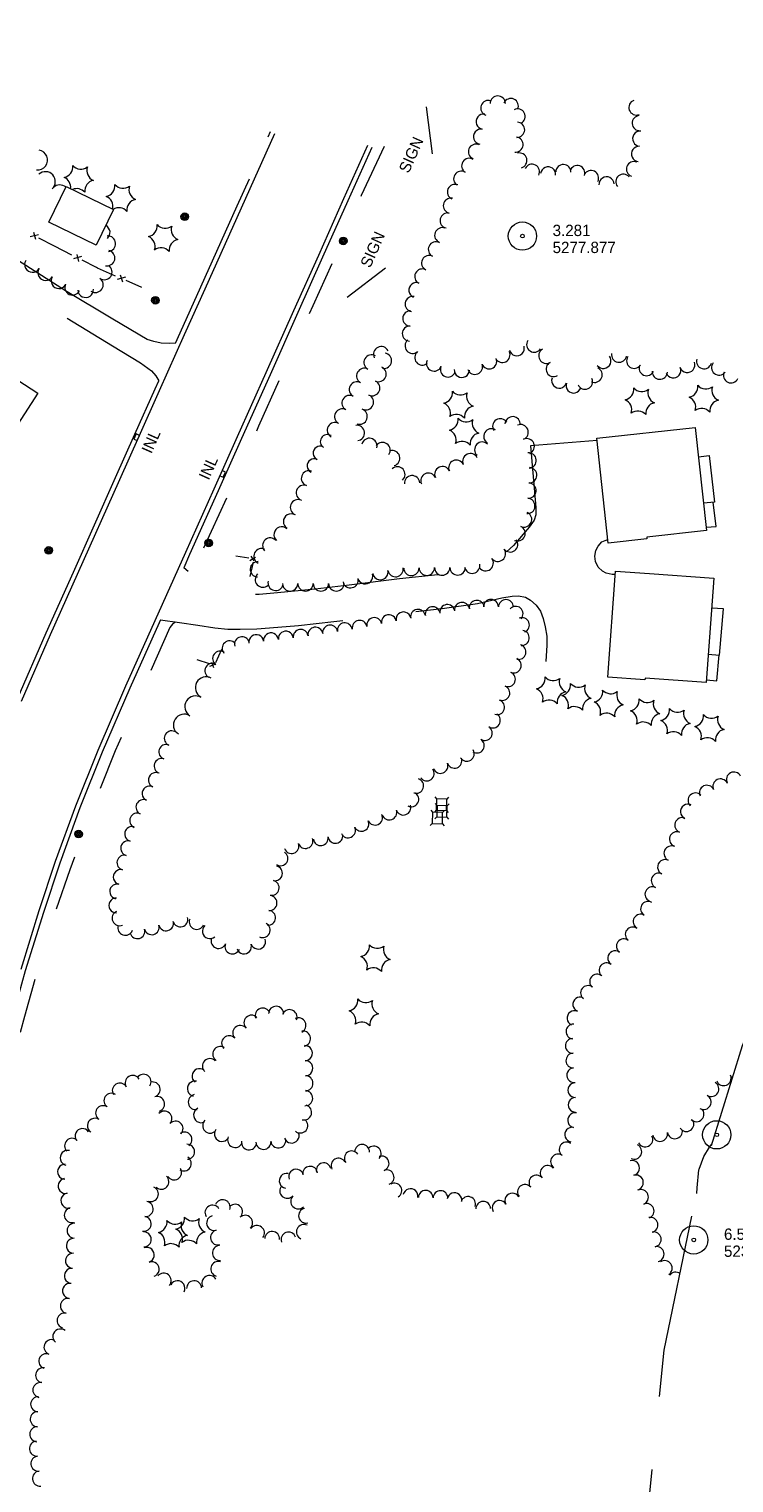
# Model space of a CAD drawing. Header units: feet. Extents: x 189694 to 191878, y 260766 to 262101.
# Tile 6 of 7: x 191065 to 191439, y 261262 to 262033. Entities that reach past the tile are written whole.
import ezdxf
from ezdxf.enums import TextEntityAlignment as Align

# ---------------------------------------------------------------- set-up
doc = ezdxf.new("R2010")
doc.units = ezdxf.units.FT
doc.header["$MEASUREMENT"] = 0
for name, pattern in [('DGN Style 3', [136.13208, 97.2372, -38.89488]), ('DGN Style 4', [155.676757, 77.78976, -38.89488, 0.097237, -38.89488]), ('DGN Style 5', [68.06604, 29.17116, -38.89488]), ('DGN Style 6', [184.945154, 0.097237, -38.89488, 68.06604, -38.89488, 0.097237, -38.89488])]:
    doc.linetypes.add(name, pattern=pattern)
for name, color, linetype, lineweight in [('E_DWY', 3, 'DGN Style 3', 0), ('E_LAND_Vegetation', 20, 'Continuous', 0), ('E_MAP_Limits', 20, 'DGN Style 3', 0), ('E_MAP_PassPoints', 43, 'Continuous', 0), ('E_MISCPROP', 43, 'Continuous', 0), ('E_MISCPROP_HvyDash', 251, 'DGN Style 3', 13), ('E_MISCPROP_HvyLine', 251, 'Continuous', 13), ('E_MISCPROP_Railing', 43, 'Continuous', 0), ('E_PATH_Sidewalk', 3, 'DGN Style 5', 0), ('E_RDWY', 43, 'Continuous', 13), ('E_UTL_AboveGroundPipe', 43, 'DGN Style 4', 0), ('E_WTR', 251, 'DGN Style 6', 0)]:
    doc.layers.add(name, color=color, linetype=linetype, lineweight=lineweight)
doc.styles.add('Style-IGR_FONT_0', font='IGR_FONT_0.shx')

# ---------------------------------------------------------------- blocks, each defined once
blk = doc.blocks.new('PP')
at = {"layer": 'E_MAP_PassPoints', "color": 43, "linetype": 'Continuous', "lineweight": 0}
for radius in [7.5, 0.96]:
    blk.add_circle((0, 0), radius, dxfattribs=at)
blk = doc.blocks.new('PP_9')
at = {"layer": 'E_MAP_PassPoints', "color": 43, "linetype": 'Continuous', "lineweight": 0}
for radius in [7.5, 0.96]:
    blk.add_circle((0, 0), radius, dxfattribs=at)
blk = doc.blocks.new('PP_1')
at = {"layer": 'E_MAP_PassPoints', "color": 43, "linetype": 'Continuous', "lineweight": 0}
for radius in [7.5, 0.96]:
    blk.add_circle((0, 0), radius, dxfattribs=at)
blk = doc.blocks.new('INLT_1')
at = {"layer": 'E_MISCPROP_Railing', "color": 43, "linetype": 'Continuous', "lineweight": 0, "flags": 128}
blk.add_lwpolyline([(3, -2), (3, 0), (0, 0), (0, -2), (3, -2)], dxfattribs=at)
blk = doc.blocks.new('INL_1')
at = {"layer": 'E_MISCPROP_Railing', "color": 43, "linetype": 'Continuous', "lineweight": 0, "style": 'Style-IGR_FONT_0'}
blk.add_text('INL', height=6, rotation=0.00001, dxfattribs=at).set_placement((-5.79, -2.75))
blk = doc.blocks.new('INLT_2')
at = {"layer": 'E_MISCPROP_Railing', "color": 43, "linetype": 'Continuous', "lineweight": 0, "flags": 128}
blk.add_lwpolyline([(3, -2), (3, 0), (0, 0), (0, -2), (3, -2)], dxfattribs=at)
blk = doc.blocks.new('INL_2')
at = {"layer": 'E_MISCPROP_Railing', "color": 43, "linetype": 'Continuous', "lineweight": 0, "style": 'Style-IGR_FONT_0'}
blk.add_text('INL', height=6, rotation=0.00021, dxfattribs=at).set_placement((-5.79, -2.75))
blk = doc.blocks.new('POLE')
at = {"layer": 'E_MISCPROP', "color": 1, "linetype": 'Continuous', "lineweight": 0}
for radius in [2.02, 1.51, 1.01, 0.504]:
    blk.add_circle((0.03, -0.09), radius, dxfattribs=at)
blk = doc.blocks.new('POLE_1')
at = {"layer": 'E_MISCPROP', "color": 1, "linetype": 'Continuous', "lineweight": 0}
for radius in [2.02, 1.51, 1.01, 0.504]:
    blk.add_circle((0.03, -0.09), radius, dxfattribs=at)
blk = doc.blocks.new('PED')
at = {"layer": 'E_UTL_AboveGroundPipe', "color": 251, "linetype": 'Continuous', "lineweight": 13}
for p, q in [((-2.34, 2.71), (-3.29, 3.77)), ((3.06, 2.71), (4.02, 3.77)), ((-3.29, -4.35), (-2.34, -3.29)), ((4.02, -4.35), (3.06, -3.29))]:
    blk.add_line(p, q, dxfattribs=at)
at = {"layer": 'E_UTL_AboveGroundPipe', "color": 251, "linetype": 'Continuous', "lineweight": 13, "flags": 128}
blk.add_lwpolyline([(-2.34, -3.29), (3.06, -3.29), (3.06, 2.71), (-2.34, 2.71)], close=True, dxfattribs=at)
blk = doc.blocks.new('SIGN_2')
at = {"layer": 'E_MISCPROP', "color": 1, "linetype": 'Continuous', "lineweight": 0, "style": 'Style-IGR_FONT_0'}
blk.add_text('SIGN', height=6, rotation=0.00004, dxfattribs=at).set_placement((0, 0), align=Align.MIDDLE_LEFT)
blk = doc.blocks.new('PINEL')
at = {"layer": 'E_LAND_Vegetation', "color": 94, "linetype": 'Continuous', "lineweight": 0}
for centre, start, end in [((-8.23, 7.26), 275.21144, 0.97636), ((-10.49, -3.45), 335.21144, 60.97636), ((2.17, 10.66), 215.21144, 300.97636), ((10.31, 3.35), 155.21145, 240.97636), ((-2.35, -10.75), 35.21145, 120.97636), ((8.05, -7.36), 95.21146, 180.97637)]:
    blk.add_arc(centre, 5.72, start, end, dxfattribs=at)
blk = doc.blocks.new('PINEL_1')
at = {"layer": 'E_LAND_Vegetation', "color": 94, "linetype": 'Continuous', "lineweight": 0}
for centre, start, end in [((-8.23, 7.26), 275.21144, 0.97635), ((-10.49, -3.45), 335.21144, 60.97635), ((2.17, 10.66), 215.21144, 300.97635), ((10.31, 3.35), 155.21145, 240.97636), ((-2.35, -10.75), 35.21145, 120.97636), ((8.05, -7.36), 95.21145, 180.97636)]:
    blk.add_arc(centre, 5.72, start, end, dxfattribs=at)

msp = doc.modelspace()

# ---------------------------------------------------------------- linework, layer by layer
at = {"layer": 'E_DWY', "color": 2, "linetype": 'DGN Style 3', "lineweight": 0, "flags": 128}
for points in [[(191142.82, 261866.24), (191139.46, 261866.17), (191135.28, 261866.39), (191131.39, 261867.16), (191127.82, 261868.21), (191109.56, 261879.01), (191084.57, 261894.12), (191061.53, 261908.72), (191037.26, 261924.51), (191022.55, 261932.59), (191009.73, 261937.99), (190998.69, 261941.13), (190985.09, 261944.64)], [(190962.54, 261921.83), (190969.79, 261923.62), (190979.13, 261925.7), (190986.52, 261926.47), (190994.42, 261926.34), (191002.98, 261925.75), (191011.66, 261923.78), (191019.11, 261921.09), (191030.21, 261915.44), (191048.77, 261903.28), (191068.79, 261890.31), (191085.31, 261879.62), (191109.4, 261864.86), (191124.29, 261855.83), (191130.06, 261851.6), (191132.39, 261848.95), (191133.95, 261846.42)], [(191366.31, 261814.65), (191331.11, 261811.85), (191333.87, 261779.28), (191333.85, 261775.25), (191332.94, 261772.43), (191330.37, 261768.86), (191322.08, 261759.11), (191317.99, 261755.57), (191313.87, 261752.71), (191309.91, 261750.57), (191303.72, 261748.17), (191296.37, 261745.97), (191289.62, 261744.44), (191282.2, 261743.57), (191261.62, 261741.49), (191234.88, 261738.14), (191216.96, 261735.87), (191196.85, 261733.92), (191187.25, 261733.11), (191177.76, 261733.06), (191172.15, 261733.71), (191166.29, 261735.16), (191160.69, 261737.59), (191154.82, 261740.99), (191147.23, 261747.32)], [(191375.96, 261743.66), (191374.28, 261743.75), (191371.18, 261744.46), (191369.18, 261745.53), (191366.99, 261747.63), (191365.46, 261750.56), (191365.06, 261753.43), (191365.61, 261756.43), (191366.87, 261758.72), (191368.78, 261761.06), (191370.7, 261761.8), (191371.99, 261762.19)], [(191134.91, 261719.66), (191145.01, 261718.22), (191154.73, 261716.78), (191163.66, 261715.44), (191170.57, 261714.78), (191177.17, 261714.66), (191186.03, 261715.01), (191197.05, 261715.81), (191208.11, 261716.75), (191226.78, 261718.79), (191245.48, 261721.08), (191265.33, 261723.53), (191284.16, 261725.76), (191302.95, 261728.41), (191315.77, 261731.29), (191321.37, 261732.16), (191324.74, 261732.39), (191328.43, 261731.78), (191331.1, 261730.16), (191334.12, 261727.49), (191336.33, 261724.27), (191337.77, 261720.42), (191338.87, 261716.01), (191339.64, 261711.01), (191339.74, 261706.2), (191338.79, 261693.54), (191372.15, 261691.35)]]:
    msp.add_lwpolyline(points, dxfattribs=at)
at = {"layer": 'E_LAND_Vegetation', "color": 94, "linetype": 'Continuous', "lineweight": 0}
for centre, radius, start, end in [((191308.65, 261990.95), 4.02, 70.52905, 250.52905), ((191313.69, 261993.33), 4.02, 0.78669, 180.78669), ((191320.6, 261991.95), 4.02, 336.11209, 156.11209), ((191387.18, 261991.23), 4.02, 110.82322, 290.82322), ((191306.16, 261983.66), 4.02, 80.37015, 260.37015), ((191324.19, 261986.43), 4.02, 298.18655, 118.18655), ((191323.93, 261979.4), 4.02, 268.18232, 88.18232), ((191388.95, 261982.91), 4.02, 93.73154, 273.73154), ((191304.82, 261975.74), 4.02, 80.37015, 260.37015), ((191323.12, 261971.57), 4.02, 263.28789, 83.28789), ((191389.19, 261974.63), 4.02, 85.25056, 265.25056), ((191069.84, 261963.33), 5.22, 262.89157, 82.89157), ((191302.11, 261967.78), 4.02, 67.47763, 247.47763), ((191388.53, 261966.62), 4.02, 85.25056, 265.25056), ((191082.67, 261959.76), 5.72, 281.30804, 7.07295), ((191092.65, 261964.25), 5.72, 221.30805, 307.07296), ((191298.54, 261960.26), 4.02, 58.17312, 238.17312), ((191325.15, 261963.1), 4.02, 284.89797, 104.89797), ((191331.82, 261957.1), 4.02, 333.43394, 153.43394), ((191348.43, 261956.96), 4.02, 358.30027, 178.30027), ((191355.82, 261956.42), 4.02, 340.71283, 160.71283), ((191385.93, 261958.51), 4.02, 69.12739, 249.12739), ((191073.91, 261951.96), 5.22, 311.83856, 131.83856), ((191081.57, 261948.88), 5.72, 352.99714, 67.07295), ((191100.42, 261946.96), 5.72, 101.30805, 187.07296), ((191101.53, 261957.85), 5.72, 161.30805, 247.07296), ((191294.31, 261953.44), 4.02, 58.17312, 238.17312), ((191340.35, 261955.76), 4.02, 352.77266, 172.77266), ((191363.15, 261953.84), 4.02, 332.82774, 152.82774), ((191371.36, 261950.44), 4.02, 3.29756, 183.29756), ((191380.26, 261951.85), 4.02, 39.34418, 219.34418), ((191081.56, 261944.93), 5.22, 52.66489, 131.33399), ((191090.44, 261942.48), 5.72, 41.30804, 113.34588), ((191105.03, 261949.66), 5.72, 281.30804, 7.07295), ((191115.01, 261954.15), 5.72, 221.30805, 307.07296), ((191123.89, 261947.75), 5.72, 161.30805, 247.07296), ((191290.97, 261946.45), 4.02, 66.41131, 246.41131), ((191103.92, 261938.78), 5.72, 346.1209, 67.07295), ((191112.8, 261932.38), 5.72, 41.30804, 121.61167), ((191122.78, 261936.86), 5.72, 101.30805, 187.07296), ((191288.79, 261939.15), 4.02, 78.05993, 258.05993), ((191287.12, 261931.29), 4.02, 78.05993, 258.05993), ((191104.03, 261924.97), 4.12, 310.51748, 63.1935), ((191106.98, 261919), 4.12, 274.26346, 94.26346), ((191284.24, 261923.5), 4.02, 69.43538, 249.43538), ((191106.57, 261911.4), 4.12, 257.73857, 77.73857), ((191280.86, 261916.02), 4.02, 64.11984, 244.11984), ((191066.99, 261907.98), 4.12, 148.52161, 328.52161), ((191105.11, 261904.04), 4.12, 235.14799, 55.14799), ((191277.32, 261908.78), 4.02, 62.99239, 242.99239), ((191074.02, 261903.68), 4.12, 148.52161, 328.52161), ((191081.06, 261899.37), 4.12, 148.52161, 328.52161), ((191100.39, 261897.27), 4.12, 235.14799, 55.14799), ((191270.55, 261894.39), 4.02, 67.95051, 247.95051), ((191273.67, 261901.62), 4.02, 62.99239, 242.99239), ((191088.3, 261895.91), 4.12, 154.94405, 334.94405), ((191095.2, 261894.66), 4.12, 184.34374, 4.34374), ((191268.59, 261887.06), 4.02, 79.98867, 259.98867), ((191267.29, 261879.41), 4.02, 88.49318, 268.49318), ((191267.08, 261871.38), 4.02, 88.49318, 268.49318), ((191268.53, 261864.89), 4.02, 129.89277, 309.89277), ((191333, 261865.52), 4.02, 146.64094, 326.64094), ((191246.82, 261856.08), 4.08, 60.70493, 240.70493), ((191251.9, 261860.44), 4.08, 26.46913, 206.46913), ((191253.32, 261857.01), 4.08, 260.7675, 80.7675), ((191273.68, 261858.73), 4.02, 129.89277, 309.89277), ((191316.16, 261860.05), 4.02, 207.09986, 27.09986), ((191323.74, 261863.68), 4.02, 195.36484, 15.36484), ((191339.4, 261859.6), 4.02, 119.48538, 299.48537), ((191377.99, 261860.2), 4.02, 170.04096, 350.04096), ((191242.93, 261848.93), 4.08, 61.56039, 241.56039), ((191250.46, 261849.93), 4.08, 245.69177, 65.69177), ((191279.92, 261855.5), 4.02, 157.00209, 337.00209), ((191287.31, 261852.36), 4.02, 157.00209, 337.00209), ((191294.67, 261852.14), 4.02, 177.70459, 357.70459), ((191301.6, 261853.79), 4.02, 201.10732, 21.10732), ((191309.09, 261856.68), 4.02, 201.10732, 21.10732), ((191343.34, 261852.6), 4.02, 119.26504, 299.26504), ((191365.03, 261849.5), 4.02, 245.79105, 65.79105), ((191369.66, 261856.95), 4.02, 217.19571, 37.19571), ((191385.98, 261856.93), 4.02, 146.0763, 326.0763), ((191392.64, 261853.06), 4.02, 155.4299, 335.4299), ((191406.7, 261851.91), 4.02, 201.01152, 21.01152), ((191414.19, 261854.79), 4.02, 201.01152, 21.01152), ((191423.05, 261856.74), 4.02, 164.17454, 344.17454), ((191431.03, 261853.4), 4.02, 141.1054, 321.1054), ((191239.04, 261841.76), 4.08, 61.56039, 241.56039), ((191247.1, 261842.49), 4.08, 245.69177, 65.69177), ((191346.25, 261846.47), 4.02, 161.34299, 341.34299), ((191353.87, 261843.91), 4.02, 161.34299, 341.34299), ((191359.91, 261845.91), 4.02, 203.94749, 23.94749), ((191399.6, 261851.17), 4.02, 176.55634, 356.55634), ((191437.31, 261849.26), 4.02, 154.97584, 334.97584), ((191235.16, 261834.58), 4.08, 61.56039, 241.56039), ((191243.74, 261835.06), 4.08, 245.69177, 65.69177), ((191231.27, 261827.4), 4.08, 61.56039, 241.56039), ((191240.45, 261827.41), 4.08, 250.85892, 70.85892), ((191227.38, 261820.23), 4.08, 61.56039, 241.56039), ((191238.97, 261818.71), 4.08, 276.85121, 96.85121), ((191315.03, 261822.17), 4.08, 32.41719, 212.41719), ((191321.58, 261823.29), 4.08, 356.9805, 176.9805), ((191325.79, 261819.11), 4.08, 293.22808, 113.22808), ((191223.29, 261814.17), 3.71, 57.51031, 237.51031), ((191245.62, 261811.86), 4.08, 346.54129, 166.54129), ((191252.62, 261809.6), 4.08, 325.0128, 145.0128), ((191305.47, 261809.87), 4.08, 46.79945, 226.79945), ((191310.34, 261816.87), 4.08, 59.04978, 239.04978), ((191329.02, 261811.62), 4.08, 293.22808, 113.22808), ((191219.49, 261808.05), 3.71, 64.79211, 244.79211), ((191257.72, 261805.37), 4.08, 285.60597, 105.60597), ((191299.12, 261803.76), 4.08, 24.9941, 204.9941), ((191330.04, 261804.17), 4.08, 275.29926, 95.29926), ((191213.6, 261794.65), 4.08, 70.70088, 250.70087), ((191216.33, 261801.33), 3.71, 64.79211, 244.79211), ((191260.45, 261796.78), 4.08, 312.70448, 132.70448), ((191284.31, 261796.86), 4.08, 24.91383, 204.91383), ((191291.72, 261800.3), 4.08, 24.9941, 204.9941), ((191330.32, 261796.29), 4.08, 267.37615, 87.37615), ((191210.9, 261786.95), 4.08, 70.70088, 250.70087), ((191268.25, 261792.06), 4.08, 3.42357, 183.42357), ((191276.91, 261793.42), 4.08, 24.91383, 204.91383), ((191329.95, 261788.19), 4.08, 265.83834, 85.83834), ((191207.77, 261779.3), 4.08, 67.54272, 247.54272), ((191329.35, 261780.05), 4.08, 265.83834, 85.83834), ((191204.11, 261771.74), 4.08, 59.75989, 239.75989), ((191327.63, 261772.91), 4.08, 245.14849, 65.14849), ((191199.09, 261764.89), 4.08, 48.83399, 228.83399), ((191324.2, 261765.5), 4.08, 245.14849, 65.14849), ((191193.1, 261759.02), 4.08, 41.33394, 221.33394), ((191320.24, 261759.69), 4.08, 217.39589, 37.39589), ((191188.43, 261753.4), 4.08, 63.0647, 243.0647), ((191307.27, 261749.77), 4.08, 217.39589, 37.39589), ((191313.75, 261754.73), 4.08, 217.39589, 37.39589), ((191186.53, 261746.48), 4.08, 87.49116, 267.49116), ((191251.44, 261745.05), 4.08, 190.74167, 10.74167), ((191259.46, 261746.57), 4.08, 190.74167, 10.74167), ((191267.9, 261747.19), 4.08, 180.79966, 0.79966), ((191276.06, 261747.3), 4.08, 180.79966, 0.79966), ((191284.23, 261747.4), 4.08, 180.49466, 0.49466), ((191292.4, 261747.47), 4.08, 180.49466, 0.49466), ((191300.12, 261748.41), 4.08, 191.01239, 11.01239), ((191189.16, 261741), 4.08, 133.05465, 313.05465), ((191195.94, 261739.3), 4.08, 166.58696, 346.58696), ((191203.6, 261738.97), 4.08, 180.27638, 0.27638), ((191211.77, 261739), 4.08, 180.02824, 0.02824), ((191219.94, 261739), 4.08, 180.02824, 0.02824), ((191228.1, 261739.01), 4.08, 180.02824, 0.02824), ((191235.62, 261740.72), 4.08, 193.23076, 13.23076), ((191243.4, 261742.81), 4.08, 196.33941, 16.33941), ((191294.72, 261725), 3.94, 7.82012, 187.82012), ((191302.53, 261726.07), 3.94, 7.82012, 187.82012), ((191310.1, 261726.59), 3.94, 359.22849, 179.22849), ((191317.99, 261726.48), 3.94, 359.22849, 179.22849), ((191255.93, 261718.46), 3.94, 10.74256, 190.74256), ((191263.68, 261719.93), 3.94, 10.74256, 190.74256), ((191271.42, 261721.3), 3.94, 10.02264, 190.02264), ((191279.19, 261722.67), 3.94, 10.02264, 190.02264), ((191286.94, 261723.84), 3.94, 8.53929, 188.53929), ((191323.14, 261722.91), 3.94, 318.23137, 138.23137), ((191201.3, 261709.74), 3.94, 6.63502, 186.63503), ((191209.19, 261710.67), 3.94, 8.43535, 188.43535), ((191216.99, 261711.83), 3.94, 8.43535, 188.43535), ((191224.79, 261712.98), 3.94, 8.43535, 188.43535), ((191232.59, 261714.14), 3.94, 8.43535, 188.43535), ((191240.45, 261715.46), 3.94, 11.00977, 191.00977), ((191248.19, 261716.97), 3.94, 11.00977, 191.00977), ((191326.53, 261716.88), 3.94, 292.71434, 112.71434), ((191326.46, 261710.09), 3.94, 263.53947, 83.53947), ((191171.48, 261704.6), 3.94, 40.65358, 220.65358), ((191178.1, 261706.78), 3.94, 14.94388, 194.94387), ((191185.66, 261707.87), 3.94, 7.29687, 187.29687), ((191193.46, 261708.83), 3.94, 6.63502, 186.63503), ((191324.7, 261702.66), 3.94, 255.85826, 75.85826), ((191166.48, 261699.17), 3.94, 54.49002, 234.49002), ((191322.17, 261695.52), 3.94, 246.88824, 66.88824), ((191162.38, 261692.71), 3.94, 61.38524, 241.38524), ((191319.1, 261688.22), 3.94, 247.81116, 67.81116), ((191159.05, 261683.79), 5.69, 61.30874, 241.30874), ((191316.13, 261680.92), 3.94, 247.81116, 67.81116), ((191153.47, 261673.68), 5.69, 57.84801, 237.84801), ((191313.33, 261673.39), 3.94, 252.50341, 72.50341), ((191147.41, 261664.04), 5.69, 57.84801, 237.84801), ((191311.09, 261666.34), 3.94, 237.31224, 57.31224), ((191140.83, 261656.91), 3.94, 66.63991, 246.63991), ((191306.83, 261659.7), 3.94, 237.31224, 57.31224), ((191137.95, 261649.73), 3.94, 71.33834, 251.33834), ((191302.57, 261653.07), 3.94, 237.31224, 57.31224), ((191135.43, 261642.26), 3.94, 71.33834, 251.33834), ((191290.7, 261645.03), 3.94, 200.50248, 20.50248), ((191297.28, 261648.68), 3.94, 211.22898, 31.22898), ((191132.39, 261634.78), 3.94, 65.30228, 245.30228), ((191276.01, 261638.28), 3.94, 216.26967, 36.26967), ((191283.31, 261642.27), 3.94, 200.50248, 20.50248), ((191438.86, 261635.06), 3.98, 27.54969, 207.54969), ((191129.1, 261627.62), 3.94, 65.30228, 245.30228), ((191270.43, 261631.68), 3.94, 251.343, 71.343), ((191424.52, 261628.04), 3.98, 25.18623, 205.18623), ((191431.71, 261631.42), 3.98, 25.18623, 205.18623), ((191125.8, 261620.46), 3.94, 65.25664, 245.25664), ((191263.65, 261620.19), 3.94, 199.11573, 19.11573), ((191267.86, 261624.6), 3.94, 240.86336, 60.86336), ((191414.55, 261618.04), 3.98, 65.16107, 245.16107), ((191418.52, 261623.97), 3.98, 43.964, 223.964), ((191122.5, 261613.29), 3.94, 65.25664, 245.25664), ((191248.62, 261614.86), 3.94, 204.64159, 24.64159), ((191256.2, 261617.6), 3.94, 199.11573, 19.11573), ((191411.45, 261610.89), 3.98, 69.83705, 249.83705), ((191119.85, 261606.2), 3.94, 74.49484, 254.49484), ((191227.61, 261605.21), 3.94, 188.87575, 8.87575), ((191234.31, 261608.14), 3.94, 205.60559, 25.60559), ((191241.42, 261611.55), 3.94, 205.60559, 25.60559), ((191408.71, 261603.42), 3.98, 69.83705, 249.83705), ((191117.74, 261598.6), 3.94, 74.49484, 254.49484), ((191204.32, 261599.8), 3.94, 199.89267, 19.89267), ((191211.74, 261602.49), 3.94, 199.89267, 19.89267), ((191219.82, 261604), 3.94, 188.87575, 8.87575), ((191405.76, 261595.88), 3.98, 64.93718, 244.93717), ((191115.73, 261591.02), 3.94, 75.6955, 255.6955), ((191198.47, 261593.27), 3.94, 237.1955, 57.1955), ((191402.39, 261588.67), 3.98, 64.93717, 244.93717), ((191113.8, 261583.39), 3.94, 76.18567, 256.18567), ((191195.57, 261585.37), 3.94, 257.51624, 77.51624), ((191399.04, 261581.47), 3.98, 65.26081, 245.26081), ((191111.91, 261575.73), 3.94, 76.18567, 256.18567), ((191193.86, 261577.67), 3.94, 257.51624, 77.51624), ((191395.71, 261574.26), 3.98, 65.26081, 245.26081), ((191111.49, 261568.34), 3.94, 89.9459, 269.9459), ((191192.72, 261569.65), 3.94, 264.43836, 84.43836), ((191393.33, 261566.52), 3.91, 59.72123, 239.72123), ((191113.18, 261561.54), 3.94, 113.01487, 293.01487), ((191137.84, 261558.87), 3.94, 195.06362, 15.06362), ((191145.46, 261560.92), 3.94, 195.06362, 15.06362), ((191154.04, 261559.55), 3.94, 157.58398, 337.58398), ((191191.96, 261561.8), 3.94, 264.43836, 84.43836), ((191389.39, 261559.77), 3.91, 59.72123, 239.72123), ((191116.24, 261556.45), 3.94, 160.85727, 340.85727), ((191122.62, 261554.67), 3.94, 195.50445, 15.50445), ((191130.22, 261556.78), 3.94, 195.50445, 15.50445), ((191161.04, 261554.71), 3.94, 131.59478, 311.59478), ((191189.11, 261555.22), 3.94, 243.95002, 63.95002), ((191385.19, 261552.95), 3.91, 53.14149, 233.14149), ((191165.67, 261549.46), 3.94, 158.73647, 338.73647), ((191173.02, 261546.6), 3.94, 158.73647, 338.73647), ((191179.18, 261546.61), 3.94, 198.69731, 18.69731), ((191186.65, 261549.14), 3.94, 198.69731, 18.69731), ((191375.95, 261540.44), 3.91, 55.1699, 235.1699), ((191380.51, 261546.7), 3.91, 53.14149, 233.14149), ((191371.29, 261533.98), 3.91, 50.30289, 230.30289), ((191366.31, 261527.97), 3.91, 50.30289, 230.30289), ((191361.51, 261521.93), 3.91, 53.37434, 233.37434), ((191189.1, 261509.95), 4.01, 20.55919, 200.55919), ((191196.17, 261510.9), 4.01, 358.06326, 178.06326), ((191357.4, 261515.85), 3.91, 67.00178, 247.00178), ((191183.15, 261506.2), 4.01, 45.10539, 225.10539), ((191203.29, 261509.1), 4.01, 340.2122, 160.2122), ((191208, 261504.74), 4.01, 295.52354, 115.52354), ((191353.77, 261501.54), 3.91, 87.00765, 267.00765), ((191354.35, 261508.66), 3.91, 67.00178, 247.00178), ((191171.31, 261495.29), 4.01, 42.56741, 222.56741), ((191177.21, 261500.7), 4.01, 42.56741, 222.56741), ((191210.44, 261497.8), 4.01, 277.93624, 97.93624), ((191353.45, 261493.91), 3.91, 92.08268, 272.08268), ((191166.57, 261489.56), 4.01, 58.03812, 238.03812), ((191211.4, 261490.06), 4.01, 271.6072, 91.6072), ((191161.15, 261483.18), 4.01, 45.79049, 225.79049), ((191211.63, 261482.06), 4.01, 271.6072, 91.6072), ((191353.73, 261486.1), 3.91, 92.08268, 272.08268), ((191120.14, 261474.3), 3.97, 30.83274, 210.83274), ((191125.92, 261474.93), 3.97, 326.26785, 146.26785), ((191130.78, 261470.82), 3.97, 285.92325, 105.92325), ((191153.13, 261471.22), 4.01, 77.89821, 257.89821), ((191155.61, 261477.83), 4.01, 53.66667, 233.66667), ((191211.71, 261474.09), 4.01, 270.35851, 90.35851), ((191354.19, 261478.38), 3.91, 94.58971, 274.58971), ((191433.42, 261476.82), 3.98, 201.94096, 21.94096), ((191440.79, 261479.79), 3.98, 201.94096, 226.11979), ((191108.85, 261464.84), 3.97, 56.04845, 236.04845), ((191113.32, 261470.22), 3.97, 30.83274, 210.83274), ((191133.11, 261463.14), 3.97, 288.43394, 108.43394), ((191153.58, 261464.14), 4.01, 101.54186, 281.54186), ((191211.58, 261466.2), 4.01, 266.89492, 86.89492), ((191354.78, 261470.48), 3.91, 90.85858, 270.85858), ((191422.82, 261464.15), 3.98, 240.9181, 60.9181), ((191426.87, 261471.06), 3.98, 238.9573, 58.9573), ((191104.42, 261458.25), 3.97, 56.04845, 236.04845), ((191137.01, 261455.4), 3.97, 317.61893, 137.61893), ((191156.45, 261457.21), 4.01, 115.86103, 295.86103), ((191211, 261458.64), 4.01, 254.21397, 74.21397), ((191354.9, 261462.67), 3.91, 90.85858, 270.85858), ((191419.02, 261457.73), 3.98, 226.48926, 46.48926), ((191100.11, 261451.62), 3.97, 57.09654, 237.09654), ((191142.87, 261450.04), 3.97, 317.61893, 137.61893), ((191161.26, 261451.66), 4.01, 134.25849, 314.25849), ((191208.97, 261451.75), 4.01, 229.73468, 49.73468), ((191354.65, 261454.52), 3.91, 79.04147, 259.04147), ((191413.65, 261452.51), 3.98, 213.10016, 33.10016), ((191088.05, 261440.96), 3.97, 46.48927, 226.48927), ((191093.55, 261446.12), 3.97, 35.15671, 215.15671), ((191147.62, 261444.24), 3.97, 305.04451, 125.04451), ((191167.52, 261447.28), 4.01, 145.49066, 325.49066), ((191174.49, 261444.07), 4.01, 155.47064, 335.47064), ((191197.33, 261443.83), 4.01, 186.11762, 6.11762), ((191204.38, 261446.41), 4.01, 201.1303, 21.1303), ((191353.16, 261446.85), 3.91, 79.04147, 259.04147), ((191391.87, 261444.35), 3.98, 206.74765, 26.74765), ((191399.74, 261447.3), 3.98, 190.18306, 10.18306), ((191407.57, 261448.7), 3.98, 190.18306, 10.18306), ((191085.65, 261434.56), 3.97, 75.50386, 255.50386), ((191149.03, 261437.81), 3.97, 271.72593, 91.72593), ((191181.82, 261442.81), 4.01, 172.11153, 352.11152), ((191189.49, 261443.05), 4.01, 182.24982, 2.24982), ((191236.26, 261434.34), 3.91, 35.32214, 215.32214), ((191241.76, 261437.77), 3.91, 358.59298, 178.59298), ((191247.92, 261436.88), 3.91, 317.80617, 137.80617), ((191345.63, 261432.63), 3.91, 54.58093, 234.58093), ((191350.16, 261438.99), 3.91, 54.58093, 234.58093), ((191386.02, 261437.87), 3.98, 245.10903, 65.10903), ((191084.29, 261427.18), 3.97, 87.91408, 267.91408), ((191142.11, 261426.87), 3.97, 211.86459, 31.86459), ((191147.22, 261431.58), 3.97, 237.1501, 57.1501), ((191206.83, 261424.59), 3.97, 18.10551, 198.10551), ((191214.23, 261426.12), 3.97, 7.18057, 187.18057), ((191221.39, 261428), 3.91, 14.21264, 194.21264), ((191229.23, 261430.46), 3.91, 28.13636, 208.13636), ((191252.12, 261431.62), 3.91, 289.89267, 109.89267), ((191340.11, 261426.59), 3.91, 41.10772, 221.10772), ((191384.87, 261429.2), 3.98, 284.48366, 104.48366), ((191084.61, 261419.69), 3.97, 100.49639, 280.49639), ((191135.33, 261421.92), 3.97, 227.86558, 47.86558), ((191201.83, 261422.4), 3.97, 79.35297, 259.35297), ((191254.79, 261424.28), 3.91, 289.89267, 109.89267), ((191258.94, 261417.26), 3.91, 301.01142, 121.01142), ((191334.16, 261421.44), 3.91, 39.34482, 219.34482), ((191386.86, 261421.5), 3.98, 284.48366, 104.48366), ((191086.06, 261411.88), 3.97, 100.49639, 280.49639), ((191129.83, 261415.38), 3.97, 247.69839, 67.69839), ((191202.07, 261417.1), 3.97, 138.45484, 318.45484), ((191207.9, 261411.5), 3.97, 134.11139, 314.11139), ((191267.43, 261414.32), 3.91, 348.03783, 168.03783), ((191275.5, 261413.41), 3.91, 358.95951, 178.95951), ((191283.3, 261413.27), 3.91, 358.95951, 178.95951), ((191290.74, 261412.11), 3.91, 350.11707, 170.11707), ((191297.95, 261410.14), 3.91, 340.574, 160.574), ((191321.41, 261411.97), 3.91, 29.53112, 209.53113), ((191328.12, 261416.49), 3.91, 39.34482, 219.34482), ((191389.58, 261413.78), 3.98, 292.09894, 112.09894), ((191087.85, 261404.23), 3.97, 103.19476, 283.19476), ((191127.07, 261407.48), 3.97, 262.06601, 82.06601), ((191162.44, 261405.57), 3.97, 30.38559, 210.38559), ((191167.83, 261408.45), 3.97, 340.45713, 160.45713), ((191174.38, 261405.98), 3.97, 312.74154, 132.74154), ((191212.09, 261403.94), 3.97, 102.97263, 282.97263), ((191305.98, 261407.58), 3.91, 1.22016, 181.22016), ((191314.62, 261408.12), 3.91, 29.53112, 209.53113), ((191392.57, 261406.41), 3.98, 292.09894, 112.09894), ((191089.31, 261395.96), 3.97, 87.7756, 267.7756), ((191125.97, 261399.61), 3.97, 262.06602, 82.06602), ((191163.31, 261400.03), 3.97, 105.02995, 285.02995), ((191179.77, 261400.15), 3.97, 312.74154, 132.74154), ((191186.02, 261394.77), 3.97, 322.68646, 142.68646), ((191210.93, 261395.3), 3.97, 65.15318, 245.15318), ((191394.62, 261399.07), 3.98, 282.73239, 102.73239), ((191088.97, 261387.99), 3.97, 86.63852, 266.63852), ((191126.03, 261391.38), 3.97, 270.95854, 90.95854), ((191165.37, 261392.36), 3.97, 105.02995, 285.02995), ((191194.09, 261391.58), 3.97, 356.87407, 176.87407), ((191202.75, 261391.26), 3.97, 19.8807, 199.8807), ((191396.35, 261391.36), 3.98, 281.26784, 101.26784), ((191088.5, 261380.06), 3.97, 86.63852, 266.63852), ((191127.61, 261383.1), 3.97, 289.03857, 109.03857), ((191166.35, 261384.19), 3.97, 96.02655, 276.02655), ((191397.9, 261383.56), 3.98, 281.26784, 101.26784), ((191087.88, 261372.04), 3.97, 83.57287, 263.57287), ((191130.2, 261375.59), 3.97, 289.03857, 109.03857), ((191165.5, 261375.72), 3.97, 73.33737, 253.33737), ((191402.18, 261376.11), 3.98, 303.91359, 123.91359), ((191086.94, 261364.12), 3.97, 82.60207, 262.60207), ((191136.6, 261369.51), 3.97, 320.99283, 140.99283), ((191143.85, 261365.46), 3.97, 332.56597, 152.56598), ((191152.69, 261365.46), 3.97, 2.28842, 182.28842), ((191160.83, 261368.25), 3.97, 29.48538, 209.48538), ((191408.04, 261370), 3.98, 55.12047, 143.13443), ((191085.81, 261356.08), 3.97, 77.18182, 257.18182), ((191084.04, 261348.34), 3.97, 77.18182, 257.18182), ((191081.78, 261339.91), 3.97, 50.98746, 230.98746), ((191077.08, 261334.27), 3.97, 70.18623, 250.18623), ((191074.38, 261326.8), 3.97, 70.18623, 250.18623), ((191072.67, 261319.36), 3.97, 79.19, 259.19), ((191071.18, 261311.55), 3.97, 79.19, 259.19), ((191070.03, 261304), 3.97, 88.1761, 268.1761), ((191069.78, 261296.06), 3.97, 88.1761, 268.1761), ((191069.53, 261288.12), 3.97, 88.1761, 268.1761), ((191069.37, 261280.43), 3.97, 95.75642, 275.75642), ((191070.17, 261272.53), 3.97, 95.75642, 275.75642), ((191070.97, 261264.62), 3.97, 95.75642, 275.75642)]:
    msp.add_arc(centre, radius, start, end, dxfattribs=at)
at = {"layer": 'E_MAP_Limits', "color": 3, "linetype": 'DGN Style 3', "lineweight": 0, "flags": 128}
msp.add_lwpolyline([(191402.36, 261036.41), (191394.14, 261167.82), (191393.21, 261246.36), (191401.96, 261332.74), (191418.9, 261414.97), (191443.36, 261494.14), (191472.13, 261560.98), (191523.12, 261674.99), (191683.9, 262032.76)], dxfattribs=at)
at = {"layer": 'E_MISCPROP', "color": 1, "linetype": 'Continuous', "lineweight": 0}
for p, q in [((191279.03, 261966.62), (191275.92, 261991.55)), ((191233.83, 261890.66), (191254.21, 261906.21))]:
    msp.add_line(p, q, dxfattribs=at)
at = {"layer": 'E_MISCPROP_HvyDash', "color": 230, "linetype": 'DGN Style 3', "lineweight": 13, "flags": 128}
for points in [[(191420.07, 261806.13), (191425.77, 261806.74), (191428.62, 261782.11), (191422.74, 261781.54)], [(191425.27, 261701.49), (191431.28, 261701.05), (191433.27, 261725.48), (191427.05, 261725.94)]]:
    msp.add_lwpolyline(points, dxfattribs=at)
at = {"layer": 'E_MISCPROP_HvyLine', "color": 230, "linetype": 'Continuous', "lineweight": 13, "flags": 128}
for points in [[(191084.86, 261949.34), (191110.01, 261937.15), (191110.01, 261937.15), (191100.87, 261918.3), (191100.87, 261918.3), (191100.87, 261918.3), (191075.72, 261930.49), (191075.72, 261930.49)], [(191069.93, 261839.79), (191055.77, 261817.88), (191055.77, 261817.88), (191047.44, 261823.27), (191047.44, 261823.27), (191047.44, 261823.27), (191042.67, 261815.89), (191042.67, 261815.89), (191032.79, 261822.28), (191038.31, 261830.82), (191038.31, 261830.82), (191038.31, 261830.82), (191032.15, 261834.8), (191045.55, 261855.55), (191069.93, 261839.79)], [(191372.2, 261760.33), (191372.2, 261760.33), (191366.17, 261815.93), (191418.4, 261821.59), (191418.4, 261821.59), (191424.32, 261766.98), (191424.32, 261766.98), (191424.32, 261766.98), (191392.65, 261763.54), (191392.75, 261762.56), (191372.2, 261760.33)], [(191372, 261689.27), (191372, 261689.27), (191376.1, 261745.52), (191394.19, 261744.2), (191394.19, 261744.2), (191394.19, 261744.2), (191394.19, 261744.2), (191394.19, 261744.2), (191428.2, 261741.72), (191428.2, 261741.72), (191424.17, 261686.43), (191424.17, 261686.43), (191391.75, 261688.79), (191391.75, 261688.79), (191391.68, 261687.84), (191391.68, 261687.84)]]:
    msp.add_lwpolyline(points, close=True, dxfattribs=at)
at = {"layer": 'E_MISCPROP_Railing', "color": 43, "linetype": 'Continuous', "lineweight": 0}
for p, q in [((191070.21, 261923.78), (191065.81, 261922.67)), ((191068.72, 261921.19), (191067.75, 261924.96)), ((191093.09, 261912.15), (191088.69, 261911.04)), ((191091.6, 261909.56), (191090.63, 261913.33)), ((191116.28, 261901.36), (191111.94, 261900.01)), ((191114.93, 261898.69), (191113.75, 261902.4)), ((191182.32, 261751.14), (191185.23, 261752.98)), ((191182.78, 261753.36), (191184.37, 261750.87)), ((191161.09, 261695.08), (191164.26, 261696.39)), ((191161.92, 261697.18), (191163.06, 261694.46))]:
    msp.add_line(p, q, dxfattribs=at)
at = {"layer": 'E_MISCPROP_Railing', "color": 43, "linetype": 'Continuous', "lineweight": 0, "flags": 128}
for points in [[(191078.62, 261917.71), (191070.44, 261921.87)], [(191087.91, 261912.98), (191078.62, 261917.71)], [(191101.51, 261906.11), (191100.89, 261906.39), (191093.32, 261910.23)], [(191111.06, 261901.9), (191101.51, 261906.11)], [(191125, 261895.76), (191116.61, 261899.46)], [(191174.84, 261753.53), (191181.71, 261752.46)], [(191184.03, 261750.27), (191182.22, 261742.58)], [(191154.13, 261698.71), (191160.71, 261696.49)], [(191164.19, 261697), (191167.42, 261704.2)]]:
    msp.add_lwpolyline(points, dxfattribs=at)
at = {"layer": 'E_PATH_Sidewalk', "color": 2, "linetype": 'DGN Style 5', "lineweight": 0, "flags": 128}
for points in [[(191253.43, 261970.53), (191241.32, 261944.48), (191228.32, 261914), (191215.73, 261886.17), (191200.73, 261853.38), (191186.84, 261822.26), (191172.36, 261789.52), (191157.55, 261757.53), (191155.02, 261752.01), (191153.45, 261747.48), (191152.47, 261742.95)], [(191424.13, 261768.73), (191429.46, 261769.22), (191427.83, 261782.03)], [(191142.9, 261718.52), (191141.32, 261717.48), (191139.89, 261715.56), (191125.26, 261682.55), (191110.92, 261650.22), (191100.51, 261624.1), (191086.76, 261587.23), (191078.84, 261564.07), (191070.03, 261535.72), (191062.74, 261509.55), (191056.65, 261485.48), (191050.66, 261462.25), (191044.63, 261435.15), (191040.15, 261410.02), (191036.62, 261386.36), (191033.04, 261359.1), (191029.49, 261327.77), (191026.91, 261298.95), (191025.45, 261270.37), (191024.55, 261244.53), (191024.25, 261216.01), (191024.62, 261190.07), (191025.64, 261171.45)], [(191424.28, 261687.94), (191429.88, 261687.43), (191431.04, 261701.07)]]:
    msp.add_lwpolyline(points, dxfattribs=at)
at = {"layer": 'E_RDWY', "color": 30, "linetype": 'Continuous', "lineweight": 13, "flags": 128}
for points in [[(191061.17, 261676.58), (191076.61, 261711.84), (191090.97, 261743.95), (191113.38, 261794.03), (191123.61, 261817.01), (191134.33, 261841.16), (191147.62, 261870.83), (191158.55, 261895.13), (191177.81, 261937.99), (191195.52, 261977.48)], [(191191.94, 261975.59), (191193.25, 261978.51)], [(191244.65, 261971.03), (191231.97, 261942.75), (191218.57, 261912.84), (191205.47, 261883.53), (191190.67, 261850.5), (191175.58, 261816.75), (191163.11, 261789.01), (191148.07, 261755.35), (191131.95, 261719.17), (191116.39, 261684.5), (191101.65, 261650.52), (191089.84, 261620.91), (191079.08, 261591.62), (191070.43, 261565.43), (191060.8, 261534.43)], [(191246.94, 261970.01), (191234.25, 261941.73), (191220.85, 261911.82), (191207.75, 261882.51), (191192.95, 261849.48), (191177.87, 261815.73), (191165.39, 261787.99), (191150.35, 261754.33), (191147.23, 261747.32)], [(191142.82, 261866.24), (191145.34, 261871.86), (191156.27, 261896.16), (191175.53, 261939.01), (191181.99, 261953.41)], [(191042.33, 261636.42), (191047.35, 261648.9), (191058.87, 261677.55), (191074.33, 261712.85), (191088.69, 261744.97), (191111.1, 261795.05), (191121.33, 261818.03), (191132.05, 261842.18), (191133.95, 261846.42)], [(191134.91, 261719.66), (191134.24, 261718.15), (191118.68, 261683.49), (191103.96, 261649.56), (191092.17, 261620.02), (191081.45, 261590.79), (191072.81, 261564.67), (191063.2, 261533.73), (191055.42, 261505.39), (191048.36, 261477.76), (191041.56, 261448.16), (191036.14, 261421.12), (191032.83, 261402.04), (191028.85, 261375.3), (191025.33, 261348.31), (191022.2, 261315.72), (191019.98, 261285.02), (191018.67, 261255.59), (191018.21, 261226.97), (191018.31, 261203), (191019.06, 261176.71), (191019.39, 261171.07)]]:
    msp.add_lwpolyline(points, dxfattribs=at)
at = {"layer": 'E_WTR', "color": 150, "linetype": 'Continuous', "lineweight": 0, "flags": 128}
for points in [[(191420.34, 261428.14), (191420.39, 261428.66), (191422.89, 261435.26), (191425.97, 261440.17), (191427.2, 261441.84)], [(191419.13, 261415.69), (191419.43, 261418.75), (191420.34, 261428.14)]]:
    msp.add_lwpolyline(points, dxfattribs=at)

# ---------------------------------------------------------------- block references
at = {"layer": 'E_LAND_Vegetation', "color": 94, "linetype": 'Continuous', "lineweight": 0, "xscale": 0.9999998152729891, "yscale": 0.9999998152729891, "zscale": 0.9999998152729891, "rotation": 66.0965941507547}
for name, p in [('PINEL', (191136.28, 261922.1)), ('PINEL_1', (191388.95, 261835.63)), ('PINEL_1', (191422.87, 261836.97)), ('PINEL_1', (191292.84, 261833.81)), ('PINEL_1', (191295.85, 261819.55)), ('PINEL_1', (191341.95, 261682.45)), ('PINEL_1', (191355.46, 261678.97)), ('PINEL_1', (191372.47, 261675.47)), ('PINEL_1', (191391.84, 261670.84)), ('PINEL_1', (191407.88, 261665.68)), ('PINEL_1', (191425.87, 261662.5)), ('PINEL', (191248.8, 261540.54)), ('PINEL', (191242.67, 261511.79)), ('PINEL', (191150.81, 261396.16)), ('PINEL', (191141.5, 261394.39))]:
    msp.add_blockref(name, p, dxfattribs=at)
at = {"layer": 'E_MAP_PassPoints', "color": 43, "linetype": 'Continuous', "lineweight": 0}
for name, p, xscale, yscale, zscale, rotation in [('PP', (191326.76, 261923.04), 1.000000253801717, 1.000000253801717, 1.000000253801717, 0.04082111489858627), ('PP_1', (191429.77, 261446.78), 1.00000025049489, 1.00000025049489, 1.00000025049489, 0.04055431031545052), ('PP_9', (191417.6, 261391.11), 1.00000025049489, 1.00000025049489, 1.00000025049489, 0.04055431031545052)]:
    msp.add_blockref(name, p, dxfattribs=dict(at, xscale=xscale, yscale=yscale, zscale=zscale, rotation=rotation))
at = {"layer": 'E_MISCPROP', "color": 1, "linetype": 'Continuous', "lineweight": 0}
for name, p, xscale, yscale, zscale, rotation in [('SIGN_2', (191263.72, 261957.18), 0.9999988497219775, 0.9999988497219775, 0.9999988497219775, 65.83598850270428), ('POLE', (191147.75, 261933.21), 1.000000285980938, 1.000000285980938, 1.000000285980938, 178.6004704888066), ('POLE', (191231.79, 261920.4), 1.000000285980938, 1.000000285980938, 1.000000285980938, 178.6004704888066), ('SIGN_2', (191243.3, 261907.01), 0.9999988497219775, 0.9999988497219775, 0.9999988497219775, 65.83598850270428), ('POLE', (191132.2, 261888.98), 1.000000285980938, 1.000000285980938, 1.000000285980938, 178.6004704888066), ('POLE', (191160.5, 261760.38), 1.000000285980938, 1.000000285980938, 1.000000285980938, 178.6004704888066), ('POLE_1', (191075.7, 261756.4), 1.000000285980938, 1.000000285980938, 1.000000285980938, 178.6004704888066), ('POLE_1', (191091.47, 261606.09), 1.000000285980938, 1.000000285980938, 1.000000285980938, 178.6004704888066)]:
    msp.add_blockref(name, p, dxfattribs=dict(at, xscale=xscale, yscale=yscale, zscale=zscale, rotation=rotation))
at = {"layer": 'E_MISCPROP_Railing', "color": 43, "linetype": 'Continuous', "lineweight": 0}
for name, p, xscale, yscale, zscale, rotation in [('INLT_2', (191123.78, 261817.39), 0.999998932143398, 0.999998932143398, 0.999998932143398, 246.0092833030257), ('INL_2', (191129.88, 261813.78), 0.999998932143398, 0.999998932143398, 0.999998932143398, 66.00928330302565), ('INL_1', (191160.3, 261799.76), 1.00000084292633, 1.00000084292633, 1.00000084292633, 65.79275310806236), ('INLT_1', (191166.28, 261796.06), 1.00000084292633, 1.00000084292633, 1.00000084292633, 65.79275310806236)]:
    msp.add_blockref(name, p, dxfattribs=dict(at, xscale=xscale, yscale=yscale, zscale=zscale, rotation=rotation))
at = {"layer": 'E_UTL_AboveGroundPipe', "color": 251, "linetype": 'Continuous', "lineweight": 13, "xscale": 1.000000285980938, "yscale": 1.000000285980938, "zscale": 1.000000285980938, "rotation": 178.6004704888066}
for p in [(191284.19, 261621.43), (191284.45, 261617.87), (191282.04, 261614.43)]:
    msp.add_blockref('PED', p, dxfattribs=at)

# ---------------------------------------------------------------- texts
at = {"layer": 'E_MAP_PassPoints', "color": 43, "linetype": 'Continuous', "lineweight": 0, "style": 'Style-IGR_FONT_0'}
for s, p in [('3.281', (191342.76, 261923.05)), ('5277.877', (191342.76, 261914.05)), ('6.562', (191433.6, 261391.12)), ('5234.077', (191433.6, 261382.12))]:
    msp.add_text(s, height=6, rotation=0.04069, dxfattribs=at).set_placement(p)

doc.saveas('drawing.dxf')
